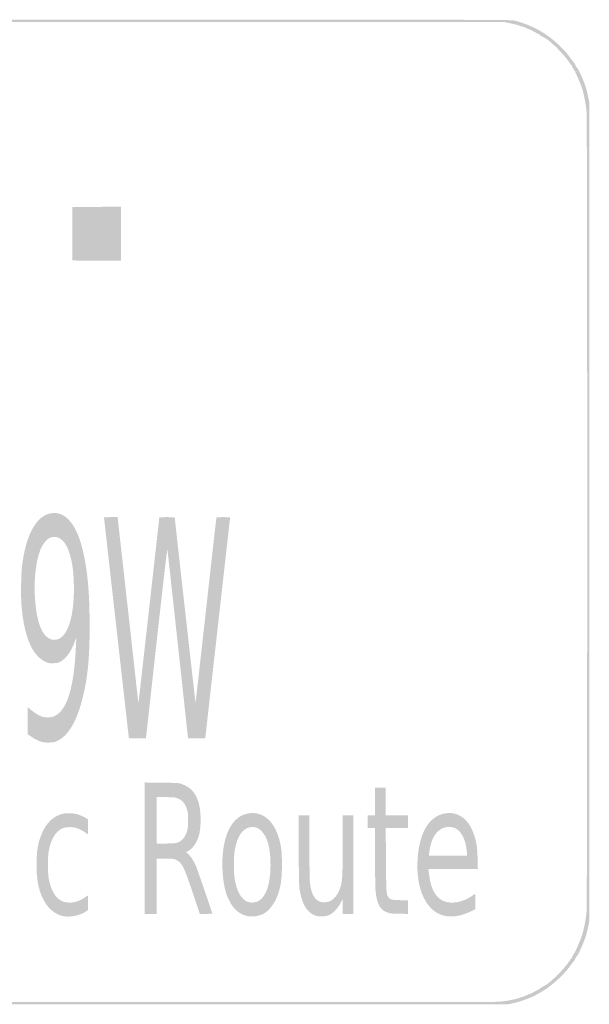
# Model space of a CAD drawing. Header units: inches. Extents: x -0.5 to 0.5, y -0.5 to 0.5.
import ezdxf

# ---------------------------------------------------------------- set-up
doc = ezdxf.new("R2010")
doc.units = ezdxf.units.IN
doc.header["$MEASUREMENT"] = 0

msp = doc.modelspace()

# ---------------------------------------------------------------- hatches: boundary and pattern name
h = msp.add_hatch(color=7)
edge = h.paths.add_edge_path()
edge.add_spline(control_points=[(-0.4233333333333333, -0.4988150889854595), (-0.4309463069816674, -0.4971576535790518), (-0.4426843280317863, -0.4927143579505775), (-0.4483333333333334, -0.489351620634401), (-0.4499047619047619, -0.4884161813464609), (-0.4522248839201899, -0.487054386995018), (-0.4534891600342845, -0.4863254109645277), (-0.4579715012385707, -0.4837409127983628), (-0.4657696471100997, -0.4775402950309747), (-0.4705897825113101, -0.4727280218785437), (-0.4763857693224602, -0.4669414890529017), (-0.4779604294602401, -0.4651321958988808), (-0.4814026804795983, -0.4603039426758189), (-0.4828289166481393, -0.4583034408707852), (-0.4841361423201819, -0.4566666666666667), (-0.4843076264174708, -0.4566666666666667), (-0.4844791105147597, -0.4566666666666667), (-0.4853263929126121, -0.4552738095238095), (-0.4861904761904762, -0.4535714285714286), (-0.4870545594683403, -0.4518690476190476), (-0.4878942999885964, -0.4504761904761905), (-0.4880565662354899, -0.4504761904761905), (-0.4888881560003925, -0.4504761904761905), (-0.4941353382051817, -0.4388780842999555), (-0.4966740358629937, -0.4314285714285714), (-0.4972541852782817, -0.4297261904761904), (-0.4982337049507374, -0.4260833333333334), (-0.4988507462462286, -0.4233333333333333)], knot_values=[0, 0, 0, 0, 1, 1, 1, 2, 2, 2, 3, 3, 3, 4, 4, 4, 5, 5, 5, 6, 6, 6, 7, 7, 7, 8, 8, 8, 9, 9, 9, 9], degree=3, periodic=0)
edge.add_line((-0.4988507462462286, -0.4233333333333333), (-0.4999726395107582, -0.4183333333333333))
edge.add_line((-0.4999726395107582, -0.4183333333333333), (-0.4999726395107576, 0.0002380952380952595))
edge.add_line((-0.4999726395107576, 0.0002380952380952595), (-0.499972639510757, 0.4188095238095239))
edge.add_line((-0.499972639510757, 0.4188095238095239), (-0.4988507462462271, 0.4238095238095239))
edge.add_spline(control_points=[(-0.4988507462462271, 0.4238095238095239), (-0.4982337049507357, 0.4265595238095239), (-0.4972541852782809, 0.4302023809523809), (-0.4966740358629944, 0.4319047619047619), (-0.4941353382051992, 0.4393542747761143), (-0.4888881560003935, 0.4509523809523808), (-0.4880565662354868, 0.450952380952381), (-0.4878942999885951, 0.450952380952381), (-0.4870545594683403, 0.4523452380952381), (-0.4861904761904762, 0.454047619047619), (-0.4853263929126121, 0.4557500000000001), (-0.4844791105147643, 0.4571428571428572), (-0.484307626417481, 0.4571428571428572), (-0.4841361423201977, 0.4571428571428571), (-0.4828289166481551, 0.4587796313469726), (-0.4814026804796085, 0.4607801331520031), (-0.4779604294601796, 0.465608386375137), (-0.4763857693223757, 0.4674176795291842), (-0.4705897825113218, 0.473204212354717), (-0.4657696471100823, 0.4780164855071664), (-0.4579715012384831, 0.4842171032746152), (-0.4534891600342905, 0.4868016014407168), (-0.4522248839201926, 0.4875305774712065), (-0.4499047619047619, 0.4888923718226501), (-0.4483333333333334, 0.4898278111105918), (-0.4430250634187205, 0.492987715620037), (-0.4309960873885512, 0.497615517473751), (-0.4242857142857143, 0.4990794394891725), (-0.4203611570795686, 0.4999356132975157), (-0.4074686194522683, 0.4999624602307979), (-0.0002380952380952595, 0.4999624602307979), (0.4069924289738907, 0.4999624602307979), (0.4198849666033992, 0.4999356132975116), (0.4238095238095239, 0.4990794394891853), (0.4305198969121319, 0.4976155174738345), (0.4425488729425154, 0.4929877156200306), (0.4478571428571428, 0.4898278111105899), (0.4494285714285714, 0.488892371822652), (0.4517486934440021, 0.4875305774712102), (0.4530129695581, 0.4868016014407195), (0.4574953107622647, 0.4842171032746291), (0.4652934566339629, 0.4780164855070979), (0.4701135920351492, 0.4732042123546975), (0.4759095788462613, 0.4674176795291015), (0.4774842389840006, 0.4656083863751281), (0.4809264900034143, 0.4607801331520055), (0.4823527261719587, 0.458779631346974), (0.4836599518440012, 0.4571428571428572), (0.4838314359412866, 0.4571428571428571), (0.4840029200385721, 0.457142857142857), (0.4848502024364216, 0.4557499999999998), (0.4857142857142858, 0.4540476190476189), (0.4865783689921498, 0.4523452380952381), (0.4874181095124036, 0.450952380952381), (0.4875803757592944, 0.450952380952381), (0.4884106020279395, 0.4509523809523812), (0.4936425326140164, 0.4393916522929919), (0.4962005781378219, 0.4319047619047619), (0.4967822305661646, 0.4302023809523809), (0.4978681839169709, 0.4260238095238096), (0.4986138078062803, 0.4226190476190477)], knot_values=[0, 0, 0, 0, 1, 1, 1, 2, 2, 2, 3, 3, 3, 4, 4, 4, 5, 5, 5, 6, 6, 6, 7, 7, 7, 8, 8, 8, 9, 9, 9, 10, 10, 10, 11, 11, 11, 12, 12, 12, 13, 13, 13, 14, 14, 14, 15, 15, 15, 16, 16, 16, 17, 17, 17, 18, 18, 18, 19, 19, 19, 20, 20, 20, 20], degree=3, periodic=0)
edge.add_line((0.4986138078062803, 0.4226190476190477), (0.4999694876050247, 0.4164285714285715))
edge.add_line((0.4999694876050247, 0.4164285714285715), (0.4999694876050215, 0.0002380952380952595))
edge.add_line((0.4999694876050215, 0.0002380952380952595), (0.4999694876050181, -0.415952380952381))
edge.add_line((0.4999694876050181, -0.415952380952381), (0.4986138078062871, -0.4221428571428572))
edge.add_spline(control_points=[(0.4986138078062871, -0.4221428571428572), (0.4978681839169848, -0.4255476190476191), (0.4967822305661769, -0.4297261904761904), (0.4962005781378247, -0.4314285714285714), (0.4936425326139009, -0.4389154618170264), (0.4884106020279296, -0.4504761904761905), (0.487580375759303, -0.4504761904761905), (0.4874181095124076, -0.4504761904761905), (0.4865783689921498, -0.4518690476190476), (0.4857142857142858, -0.4535714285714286), (0.4848502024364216, -0.4552738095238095), (0.4840029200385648, -0.4566666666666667), (0.4838314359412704, -0.4566666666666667), (0.4836599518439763, -0.4566666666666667), (0.4823527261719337, -0.4583034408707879), (0.4809264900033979, -0.460303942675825), (0.4774842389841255, -0.4651321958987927), (0.475909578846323, -0.4669414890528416), (0.4701135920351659, -0.4727280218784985), (0.4652934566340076, -0.4775402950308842), (0.4574953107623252, -0.4837409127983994), (0.4530129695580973, -0.4863254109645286), (0.451748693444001, -0.4870543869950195), (0.4494285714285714, -0.4884161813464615), (0.4478571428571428, -0.4893516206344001), (0.4420788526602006, -0.4927913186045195), (0.4304231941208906, -0.4971738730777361), (0.4226190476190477, -0.498841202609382)], knot_values=[0, 0, 0, 0, 1, 1, 1, 2, 2, 2, 3, 3, 3, 4, 4, 4, 5, 5, 5, 6, 6, 6, 7, 7, 7, 8, 8, 8, 9, 9, 9, 9], degree=3, periodic=0)
edge.add_line((0.4226190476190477, -0.498841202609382), (0.4173809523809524, -0.4999603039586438))
edge.add_line((0.4173809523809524, -0.4999603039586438), (-0.0004761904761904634, -0.4999319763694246))
edge.add_line((-0.0004761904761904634, -0.4999319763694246), (-0.4183333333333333, -0.4999036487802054))
edge.add_line((-0.4183333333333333, -0.4999036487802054), (-0.4233333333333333, -0.4988150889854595))
edge = h.paths.add_edge_path(flags=0)
edge.add_spline(control_points=[(0.4074496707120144, -0.4974097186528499), (0.4139047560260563, -0.4971010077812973), (0.4255614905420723, -0.4949366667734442), (0.4292061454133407, -0.493370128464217), (0.4304719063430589, -0.4928260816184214), (0.4318679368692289, -0.4923809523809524), (0.4323084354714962, -0.4923809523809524), (0.4327489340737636, -0.4923809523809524), (0.4339205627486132, -0.4919461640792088), (0.43491205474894, -0.4914147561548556), (0.4359035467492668, -0.4908833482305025), (0.4376754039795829, -0.4901224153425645), (0.4388495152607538, -0.4897237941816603), (0.4400236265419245, -0.489325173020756), (0.4422667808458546, -0.4882473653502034), (0.4438343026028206, -0.4873286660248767), (0.4454018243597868, -0.4864099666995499), (0.4474303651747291, -0.4853465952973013), (0.4483421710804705, -0.4849656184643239), (0.4492539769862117, -0.4845846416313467), (0.45, -0.4840782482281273), (0.45, -0.483840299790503), (0.4499999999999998, -0.4836023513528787), (0.4513195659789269, -0.482748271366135), (0.45293236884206, -0.4819423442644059), (0.4561764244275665, -0.4803212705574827), (0.4598325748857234, -0.4776928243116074), (0.4623809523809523, -0.4751496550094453), (0.463297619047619, -0.4742348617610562), (0.4642619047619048, -0.4733983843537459), (0.4645238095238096, -0.4732908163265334), (0.4647857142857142, -0.4731832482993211), (0.4672168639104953, -0.4707521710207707), (0.4699263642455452, -0.4678884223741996), (0.4752133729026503, -0.4623004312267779), (0.4793664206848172, -0.4570623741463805), (0.4818440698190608, -0.4528571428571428), (0.4826927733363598, -0.4514166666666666), (0.4839970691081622, -0.4492738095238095), (0.4847425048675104, -0.4480952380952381), (0.4862187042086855, -0.4457612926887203), (0.4907040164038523, -0.4354252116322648), (0.4923882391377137, -0.4304761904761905), (0.4942231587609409, -0.4250843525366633), (0.4965553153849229, -0.4132267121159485), (0.497175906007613, -0.4061337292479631), (0.4980553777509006, -0.3960818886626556), (0.4980553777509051, 0.3965580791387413), (0.4971759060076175, 0.4066099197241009), (0.4965553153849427, 0.4137029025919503), (0.4942231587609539, 0.4255605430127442), (0.492388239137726, 0.430952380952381), (0.4907040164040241, 0.4359014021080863), (0.4862187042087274, 0.4462374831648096), (0.4847425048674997, 0.4485714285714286), (0.4839970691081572, 0.44975), (0.4826927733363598, 0.4518928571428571), (0.4818440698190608, 0.4533333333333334), (0.4793664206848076, 0.457538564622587), (0.4752133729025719, 0.4627766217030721), (0.4699263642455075, 0.46836461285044), (0.4672168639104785, 0.4712283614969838), (0.4647857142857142, 0.4736594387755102), (0.4645238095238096, 0.4737670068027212), (0.4642619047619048, 0.4738745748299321), (0.463297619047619, 0.4747110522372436), (0.4623809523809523, 0.4756258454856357), (0.4598325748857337, 0.4781690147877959), (0.4561764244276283, 0.4807974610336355), (0.4529323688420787, 0.4824185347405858), (0.4513195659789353, 0.4832244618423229), (0.45, 0.4840785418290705), (0.45, 0.4843164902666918), (0.4500000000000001, 0.4845544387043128), (0.4492539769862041, 0.485060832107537), (0.4483421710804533, 0.4854418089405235), (0.4474303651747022, 0.4858227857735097), (0.4454018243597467, 0.4868861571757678), (0.4438343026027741, 0.4878048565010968), (0.4422667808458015, 0.4887235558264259), (0.44002362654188, 0.4898013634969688), (0.4388495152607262, 0.4901999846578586), (0.4376754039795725, 0.4905986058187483), (0.435903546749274, 0.4913595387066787), (0.434912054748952, 0.4918909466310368), (0.4339205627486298, 0.4924223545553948), (0.4327489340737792, 0.4928571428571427), (0.432308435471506, 0.4928571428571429), (0.431867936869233, 0.4928571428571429), (0.4304719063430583, 0.4933022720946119), (0.4292061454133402, 0.4938463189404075), (0.4279403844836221, 0.4943903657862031), (0.4238056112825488, 0.4954642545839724), (0.4200177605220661, 0.4962327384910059)], knot_values=[0, 0, 0, 0, 1, 1, 1, 2, 2, 2, 3, 3, 3, 4, 4, 4, 5, 5, 5, 6, 6, 6, 7, 7, 7, 8, 8, 8, 9, 9, 9, 10, 10, 10, 11, 11, 11, 12, 12, 12, 13, 13, 13, 14, 14, 14, 15, 15, 15, 16, 16, 16, 17, 17, 17, 18, 18, 18, 19, 19, 19, 20, 20, 20, 21, 21, 21, 22, 22, 22, 23, 23, 23, 24, 24, 24, 25, 25, 25, 26, 26, 26, 27, 27, 27, 28, 28, 28, 29, 29, 29, 30, 30, 30, 31, 31, 31, 31], degree=3, periodic=0)
edge.add_line((0.4200177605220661, 0.4962327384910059), (0.4131307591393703, 0.4976299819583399))
edge.add_line((0.4131307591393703, 0.4976299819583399), (-0.0002380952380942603, 0.4976299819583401))
edge.add_line((-0.0002380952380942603, 0.4976299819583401), (-0.4136069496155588, 0.4976299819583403))
edge.add_line((-0.4136069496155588, 0.4976299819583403), (-0.4204939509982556, 0.4962327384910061))
edge.add_spline(control_points=[(-0.4204939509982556, 0.4962327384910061), (-0.4242818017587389, 0.4954642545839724), (-0.4284165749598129, 0.4943903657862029), (-0.4296823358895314, 0.4938463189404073), (-0.4309480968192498, 0.4933022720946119), (-0.4323441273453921, 0.4928571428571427), (-0.4327846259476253, 0.4928571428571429), (-0.4332251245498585, 0.4928571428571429), (-0.4343967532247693, 0.4924223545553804), (-0.4353882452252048, 0.4918909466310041), (-0.4363797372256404, 0.4913595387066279), (-0.4381515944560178, 0.4905986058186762), (-0.4393257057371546, 0.4901999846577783), (-0.4404998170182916, 0.4898013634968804), (-0.4427429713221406, 0.4887235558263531), (-0.4443104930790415, 0.4878048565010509), (-0.4458780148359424, 0.4868861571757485), (-0.4479065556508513, 0.4858227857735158), (-0.4488183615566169, 0.4854418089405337), (-0.4497301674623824, 0.4850608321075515), (-0.4504761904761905, 0.4845544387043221), (-0.4504761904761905, 0.4843164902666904), (-0.4504761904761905, 0.4840785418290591), (-0.451795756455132, 0.4832244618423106), (-0.4534085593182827, 0.4824185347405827), (-0.4566526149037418, 0.4807974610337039), (-0.4603087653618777, 0.4781690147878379), (-0.4628571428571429, 0.4756258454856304), (-0.4637738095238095, 0.474711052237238), (-0.4647380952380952, 0.4738745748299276), (-0.465, 0.4737670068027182), (-0.4652619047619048, 0.4736594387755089), (-0.4676930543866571, 0.471228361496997), (-0.4704025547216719, 0.4683646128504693), (-0.4756895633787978, 0.4627766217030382), (-0.4798426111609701, 0.4575385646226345), (-0.4823202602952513, 0.4533333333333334), (-0.4831689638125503, 0.4518928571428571), (-0.4844732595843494, 0.44975), (-0.4852186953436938, 0.4485714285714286), (-0.4866948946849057, 0.4462374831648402), (-0.4911802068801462, 0.4359014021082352), (-0.4928644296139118, 0.430952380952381), (-0.4951189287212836, 0.4243276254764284), (-0.4970378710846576, 0.4137731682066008), (-0.497577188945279, 0.4050315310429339), (-0.4983094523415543, 0.3931624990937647), (-0.4983094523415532, -0.3926863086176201), (-0.4975771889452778, -0.404555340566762), (-0.4970378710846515, -0.4132969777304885), (-0.495118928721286, -0.423851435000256), (-0.4928644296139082, -0.4304761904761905), (-0.4911802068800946, -0.4354252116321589), (-0.4866948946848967, -0.4457612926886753), (-0.4852186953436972, -0.4480952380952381), (-0.4844732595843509, -0.4492738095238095), (-0.4831689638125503, -0.4514166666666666), (-0.4823202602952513, -0.4528571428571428), (-0.4798426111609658, -0.4570623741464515), (-0.4756895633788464, -0.4623004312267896), (-0.4704025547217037, -0.4678884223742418), (-0.4676930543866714, -0.4707521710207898), (-0.4652619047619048, -0.4731832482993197), (-0.465, -0.4732908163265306), (-0.4647380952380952, -0.4733983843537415), (-0.4637738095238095, -0.4742348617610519), (-0.4628571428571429, -0.4751496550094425), (-0.4603087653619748, -0.4776928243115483), (-0.4566526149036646, -0.4803212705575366), (-0.4534085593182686, -0.481942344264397), (-0.4517957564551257, -0.4827482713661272), (-0.4504761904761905, -0.483602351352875), (-0.4504761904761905, -0.483840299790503), (-0.4504761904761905, -0.4840782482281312), (-0.4497301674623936, -0.4845846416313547), (-0.4488183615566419, -0.484965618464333), (-0.4479065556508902, -0.4853465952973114), (-0.4458780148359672, -0.4864099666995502), (-0.4443104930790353, -0.4873286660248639), (-0.4427429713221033, -0.4882473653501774), (-0.440499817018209, -0.4893251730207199), (-0.4393257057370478, -0.4897237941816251), (-0.4381515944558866, -0.4901224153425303), (-0.4363797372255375, -0.4908833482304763), (-0.435388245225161, -0.4914147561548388), (-0.4343967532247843, -0.4919461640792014), (-0.4332251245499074, -0.4923809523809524), (-0.4327846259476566, -0.4923809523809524), (-0.4323441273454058, -0.4923809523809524), (-0.4309480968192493, -0.4928264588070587), (-0.429682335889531, -0.4933709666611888), (-0.4262026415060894, -0.4948678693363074), (-0.4143202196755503, -0.4970894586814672), (-0.4076190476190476, -0.4974960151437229), (-0.4007611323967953, -0.4979120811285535), (0.3987152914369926, -0.4978274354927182), (0.4074496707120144, -0.4974097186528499)], knot_values=[0, 0, 0, 0, 1, 1, 1, 2, 2, 2, 3, 3, 3, 4, 4, 4, 5, 5, 5, 6, 6, 6, 7, 7, 7, 8, 8, 8, 9, 9, 9, 10, 10, 10, 11, 11, 11, 12, 12, 12, 13, 13, 13, 14, 14, 14, 15, 15, 15, 16, 16, 16, 17, 17, 17, 18, 18, 18, 19, 19, 19, 20, 20, 20, 21, 21, 21, 22, 22, 22, 23, 23, 23, 24, 24, 24, 25, 25, 25, 26, 26, 26, 27, 27, 27, 28, 28, 28, 29, 29, 29, 30, 30, 30, 31, 31, 31, 32, 32, 32, 32], degree=3, periodic=0)
edge = h.paths.add_edge_path(flags=0)
edge.add_spline(control_points=[(-0.4826064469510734, -0.4529491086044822), (-0.4827530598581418, -0.4528024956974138), (-0.4831373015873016, -0.4529488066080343), (-0.4834603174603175, -0.4532742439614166), (-0.4839271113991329, -0.4537445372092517), (-0.4838724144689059, -0.4537992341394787), (-0.4831937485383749, -0.4535408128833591), (-0.4827241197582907, -0.4533619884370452), (-0.4824598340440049, -0.4530957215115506), (-0.4826064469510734, -0.4529491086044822)], knot_values=[0, 0, 0, 0, 1, 1, 1, 2, 2, 2, 3, 3, 3, 3], degree=3, periodic=0)
edge = h.paths.add_edge_path(flags=0)
edge.add_spline(control_points=[(0.4830952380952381, -0.4533333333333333), (0.4829333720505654, -0.4530714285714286), (0.4825457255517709, -0.4528604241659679), (0.4822338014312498, -0.4528644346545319), (0.4818930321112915, -0.4528688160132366), (0.4819517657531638, -0.4530559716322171), (0.4823809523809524, -0.4533333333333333), (0.4832957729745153, -0.4539245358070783), (0.4834606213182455, -0.4539245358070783), (0.4830952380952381, -0.4533333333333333)], knot_values=[0, 0, 0, 0, 1, 1, 1, 2, 2, 2, 3, 3, 3, 3], degree=3, periodic=0)
edge = h.paths.add_edge_path(flags=0)
edge.add_spline(control_points=[(0.486904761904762, -0.4471428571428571), (0.4867428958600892, -0.4468809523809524), (0.4863552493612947, -0.4466699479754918), (0.4860433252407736, -0.4466739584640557), (0.4857025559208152, -0.4466783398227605), (0.4857612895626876, -0.4468654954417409), (0.4861904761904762, -0.4471428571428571), (0.4871052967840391, -0.4477340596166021), (0.4872701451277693, -0.4477340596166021), (0.486904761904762, -0.4471428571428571)], knot_values=[0, 0, 0, 0, 1, 1, 1, 2, 2, 2, 3, 3, 3, 3], degree=3, periodic=0)
edge = h.paths.add_edge_path(flags=0)
edge.add_spline(control_points=[(0.4869013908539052, 0.447613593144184), (0.4870682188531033, 0.4478835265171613), (0.4868770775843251, 0.4479633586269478), (0.4864533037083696, 0.4478007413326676), (0.4856283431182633, 0.4474841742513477), (0.485477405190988, 0.4471428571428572), (0.4861623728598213, 0.4471428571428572), (0.486408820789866, 0.4471428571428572), (0.4867413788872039, 0.4473546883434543), (0.4869013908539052, 0.447613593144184)], knot_values=[0, 0, 0, 0, 1, 1, 1, 2, 2, 2, 3, 3, 3, 3], degree=3, periodic=0)
edge = h.paths.add_edge_path(flags=0)
edge.add_spline(control_points=[(0.4830918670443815, 0.4538040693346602), (0.4832586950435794, 0.4540740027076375), (0.4830675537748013, 0.454153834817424), (0.4826437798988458, 0.4539912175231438), (0.4818188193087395, 0.4536746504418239), (0.4816678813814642, 0.4533333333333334), (0.4823528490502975, 0.4533333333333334), (0.4825992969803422, 0.4533333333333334), (0.4829318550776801, 0.4535451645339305), (0.4830918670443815, 0.4538040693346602)], knot_values=[0, 0, 0, 0, 1, 1, 1, 2, 2, 2, 3, 3, 3, 3], degree=3, periodic=0)
h = msp.add_hatch(color=7)
edge = h.paths.add_edge_path()
edge.add_spline(control_points=[(-0.0250195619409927, 0.2558333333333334), (-0.02514483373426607, 0.2561607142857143), (-0.02519167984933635, 0.2684285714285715), (-0.02512366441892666, 0.2830952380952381)], knot_values=[0, 0, 0, 0, 1, 1, 1, 1], degree=3, periodic=0)
edge.add_line((-0.02512366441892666, 0.2830952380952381), (-0.02500000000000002, 0.3097619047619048))
edge.add_line((-0.02500000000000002, 0.3097619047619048), (-0.0003571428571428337, 0.3098852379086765))
edge.add_line((-0.0003571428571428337, 0.3098852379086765), (0.02428571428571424, 0.3100085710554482))
edge.add_line((0.02428571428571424, 0.3100085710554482), (0.02428571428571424, 0.2826233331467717))
edge.add_line((0.02428571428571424, 0.2826233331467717), (0.02428571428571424, 0.2552380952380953))
edge.add_line((0.02428571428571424, 0.2552380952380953), (-0.0002530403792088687, 0.2552380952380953))
edge.add_spline(control_points=[(-0.0002530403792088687, 0.2552380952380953), (-0.01944510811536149, 0.2552380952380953), (-0.0248414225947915, 0.2553677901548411), (-0.0250195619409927, 0.2558333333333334)], knot_values=[0, 0, 0, 0, 1, 1, 1, 1], degree=3, periodic=0)
h = msp.add_hatch(color=7)
edge = h.paths.add_edge_path()
edge.add_spline(control_points=[(-0.05547619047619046, -0.233606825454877), (-0.05933451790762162, -0.2325129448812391), (-0.06235965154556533, -0.2310543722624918), (-0.06654257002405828, -0.2282711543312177)], knot_values=[0, 0, 0, 0, 1, 1, 1, 1], degree=3, periodic=0)
edge.add_line((-0.06654257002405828, -0.2282711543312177), (-0.07047619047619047, -0.2256538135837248))
edge.add_line((-0.07047619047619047, -0.2256538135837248), (-0.07047619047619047, -0.2118727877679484))
edge.add_line((-0.07047619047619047, -0.2118727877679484), (-0.07047619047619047, -0.1980917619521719))
edge.add_line((-0.07047619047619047, -0.1980917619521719), (-0.06678571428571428, -0.201207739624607))
edge.add_spline(control_points=[(-0.06678571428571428, -0.201207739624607), (-0.06475595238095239, -0.2029215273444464), (-0.06131371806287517, -0.2052141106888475), (-0.0591363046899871, -0.2063023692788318), (-0.05557026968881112, -0.2080846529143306), (-0.05475356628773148, -0.208301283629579), (-0.05090701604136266, -0.2084851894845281), (-0.04759521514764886, -0.2086435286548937), (-0.04613230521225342, -0.2084992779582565), (-0.04438975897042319, -0.2078425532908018), (-0.03048060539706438, -0.2026005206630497), (-0.02322302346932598, -0.1794774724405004), (-0.0212279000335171, -0.134047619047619)], knot_values=[0, 0, 0, 0, 1, 1, 1, 2, 2, 2, 3, 3, 3, 4, 4, 4, 4], degree=3, periodic=0)
edge.add_line((-0.0212279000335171, -0.134047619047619), (-0.02095603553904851, -0.1278571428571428))
edge.add_line((-0.02095603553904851, -0.1278571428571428), (-0.02257118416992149, -0.1319415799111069))
edge.add_spline(control_points=[(-0.02257118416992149, -0.1319415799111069), (-0.02578666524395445, -0.1400729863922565), (-0.02875749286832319, -0.1449236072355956), (-0.03291727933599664, -0.1488341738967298), (-0.03693925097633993, -0.1526151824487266), (-0.03933521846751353, -0.1535714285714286), (-0.04478693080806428, -0.1535714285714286), (-0.04909758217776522, -0.1535714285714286), (-0.04952826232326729, -0.1534762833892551), (-0.05301204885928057, -0.1517543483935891), (-0.06624872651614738, -0.1452118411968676), (-0.074414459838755, -0.1250935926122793), (-0.07670749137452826, -0.09337492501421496), (-0.07740656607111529, -0.08370488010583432), (-0.07702841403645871, -0.062562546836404), (-0.07600834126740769, -0.05428571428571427), (-0.0722045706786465, -0.02342206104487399), (-0.06176831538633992, -0.004236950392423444), (-0.0472423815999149, -0.001404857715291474), (-0.03150343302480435, 0.001663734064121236), (-0.01950420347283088, -0.01343261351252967), (-0.01315049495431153, -0.04429619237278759), (-0.009160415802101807, -0.06367827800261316), (-0.007453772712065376, -0.08507969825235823), (-0.007436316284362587, -0.115952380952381), (-0.007418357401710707, -0.1477136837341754), (-0.009302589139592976, -0.1674608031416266), (-0.01430162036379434, -0.1879021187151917), (-0.02017268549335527, -0.2119092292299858), (-0.02868085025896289, -0.2267127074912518), (-0.03975261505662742, -0.2321846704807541), (-0.04309053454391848, -0.2338343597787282), (-0.0437209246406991, -0.2339786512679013), (-0.04822701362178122, -0.2341243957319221), (-0.05143937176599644, -0.2342282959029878), (-0.05390508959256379, -0.2340522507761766), (-0.05547619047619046, -0.233606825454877)], knot_values=[0, 0, 0, 0, 1, 1, 1, 2, 2, 2, 3, 3, 3, 4, 4, 4, 5, 5, 5, 6, 6, 6, 7, 7, 7, 8, 8, 8, 9, 9, 9, 10, 10, 10, 11, 11, 11, 12, 12, 12, 12], degree=3, periodic=0)
edge = h.paths.add_edge_path(flags=0)
edge.add_spline(control_points=[(-0.03827504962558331, -0.1286514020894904), (-0.02829599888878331, -0.123496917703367), (-0.0226217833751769, -0.1019928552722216), (-0.02348995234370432, -0.07261904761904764), (-0.02392967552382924, -0.05774136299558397), (-0.0255864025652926, -0.0475859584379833), (-0.02902403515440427, -0.03869622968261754), (-0.033124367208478, -0.02809275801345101), (-0.03932903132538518, -0.02360824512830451), (-0.0468495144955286, -0.02581260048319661), (-0.04983633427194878, -0.02668807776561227), (-0.05419896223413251, -0.0312803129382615), (-0.05634688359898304, -0.03580982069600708), (-0.06164184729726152, -0.04697576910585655), (-0.06417037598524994, -0.06657580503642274), (-0.06295671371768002, -0.087046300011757), (-0.06147021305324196, -0.1121186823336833), (-0.0558314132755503, -0.1264271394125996), (-0.04619355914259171, -0.1295828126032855), (-0.04435576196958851, -0.1301845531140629), (-0.04032543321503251, -0.1297104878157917), (-0.03827504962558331, -0.1286514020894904)], knot_values=[0, 0, 0, 0, 1, 1, 1, 2, 2, 2, 3, 3, 3, 4, 4, 4, 5, 5, 5, 6, 6, 6, 7, 7, 7, 7], degree=3, periodic=0)
h = msp.add_hatch(color=7)
edge = h.paths.add_edge_path()
edge.add_spline(control_points=[(0.03221460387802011, -0.2277485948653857), (0.03190745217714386, -0.2253568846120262), (0.007142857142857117, -0.005762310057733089), (0.007142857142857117, -0.005430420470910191), (0.007142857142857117, -0.005324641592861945), (0.01023687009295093, -0.005238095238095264), (0.01401844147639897, -0.005238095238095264)], knot_values=[0, 0, 0, 0, 1, 1, 1, 2, 2, 2, 2], degree=3, periodic=0)
edge.add_line((0.01401844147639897, -0.005238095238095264), (0.02089402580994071, -0.005238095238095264))
edge.add_line((0.02089402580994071, -0.005238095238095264), (0.02117665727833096, -0.007261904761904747))
edge.add_spline(control_points=[(0.02117665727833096, -0.007261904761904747), (0.02151990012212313, -0.00971972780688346), (0.04188916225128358, -0.1921815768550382), (0.04194235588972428, -0.1932749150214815), (0.04196303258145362, -0.1936999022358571), (0.04206801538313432, -0.1938333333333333), (0.04217565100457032, -0.1935714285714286), (0.04231754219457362, -0.1932261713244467), (0.06333333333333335, -0.006291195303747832), (0.06333333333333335, -0.00537433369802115), (0.06333333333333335, -0.005299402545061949), (0.06686904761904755, -0.005238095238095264), (0.07119047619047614, -0.005238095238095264), (0.078513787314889, -0.005238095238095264), (0.07904761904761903, -0.005297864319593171), (0.07904761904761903, -0.006117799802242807), (0.07904761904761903, -0.007465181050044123), (0.0999368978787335, -0.1934289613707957), (0.1001074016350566, -0.1935994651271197), (0.1001896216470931, -0.1936816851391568), (0.1049227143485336, -0.1518161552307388), (0.1106253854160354, -0.1005649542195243), (0.1163280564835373, -0.04931375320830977), (0.1210957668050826, -0.006898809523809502), (0.1212202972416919, -0.00630952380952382), (0.1214424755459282, -0.005258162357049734), (0.121575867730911, -0.005238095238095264), (0.12834240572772, -0.005238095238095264), (0.1321350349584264, -0.005238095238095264), (0.1352380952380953, -0.005313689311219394), (0.1352380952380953, -0.005406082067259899), (0.1352380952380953, -0.005498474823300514), (0.1295595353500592, -0.05590918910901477), (0.1226190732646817, -0.1174298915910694), (0.1156786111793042, -0.1789505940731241), (0.1100000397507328, -0.2294464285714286), (0.110000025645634, -0.2296428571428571), (0.1100000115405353, -0.2298392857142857), (0.1060357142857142, -0.23), (0.1011904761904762, -0.23), (0.09289285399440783, -0.23), (0.09238095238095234, -0.2299480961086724), (0.09238095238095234, -0.2291067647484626), (0.09238095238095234, -0.2280525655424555), (0.07208509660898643, -0.04181948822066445), (0.07159028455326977, -0.03833333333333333), (0.07133388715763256, -0.03652690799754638), (0.06865805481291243, -0.05933563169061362), (0.06050111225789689, -0.1328571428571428)], knot_values=[0, 0, 0, 0, 1, 1, 1, 2, 2, 2, 3, 3, 3, 4, 4, 4, 5, 5, 5, 6, 6, 6, 7, 7, 7, 8, 8, 8, 9, 9, 9, 10, 10, 10, 11, 11, 11, 12, 12, 12, 13, 13, 13, 14, 14, 14, 15, 15, 15, 16, 16, 16, 16], degree=3, periodic=0)
edge.add_line((0.06050111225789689, -0.1328571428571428), (0.04974988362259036, -0.2297619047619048))
edge.add_line((0.04974988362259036, -0.2297619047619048), (0.04112815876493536, -0.2298914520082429))
edge.add_line((0.04112815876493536, -0.2298914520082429), (0.03250643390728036, -0.230020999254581))
edge.add_line((0.03250643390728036, -0.230020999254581), (0.03221460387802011, -0.2277485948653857))
h = msp.add_hatch(color=7)
edge = h.paths.add_edge_path()
edge.add_line((0.0485714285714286, -0.3413916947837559), (0.0485714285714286, -0.2746881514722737))
edge.add_line((0.0485714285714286, -0.2746881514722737), (0.06559523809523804, -0.2748759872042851))
edge.add_spline(control_points=[(0.06559523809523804, -0.2748759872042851), (0.08034406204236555, -0.2750387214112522), (0.08296904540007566, -0.2751780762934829), (0.08523809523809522, -0.2759187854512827), (0.09637991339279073, -0.2795559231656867), (0.1022763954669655, -0.2872380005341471), (0.1045133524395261, -0.3010310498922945), (0.1056033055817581, -0.3077516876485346), (0.1054788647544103, -0.3193829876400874), (0.1042526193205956, -0.3254013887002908), (0.1024547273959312, -0.3342254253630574), (0.09824774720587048, -0.3411180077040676), (0.09273904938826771, -0.3442648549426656)], knot_values=[0, 0, 0, 0, 1, 1, 1, 2, 2, 2, 3, 3, 3, 4, 4, 4, 4], degree=3, periodic=0)
edge.add_line((0.09273904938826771, -0.3442648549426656), (0.09047809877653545, -0.3455564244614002))
edge.add_line((0.09047809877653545, -0.3455564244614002), (0.09243214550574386, -0.347126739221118))
edge.add_spline(control_points=[(0.09243214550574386, -0.347126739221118), (0.09474985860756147, -0.3489893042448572), (0.09787823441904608, -0.3536782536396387), (0.1002675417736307, -0.3588707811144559), (0.1015438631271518, -0.3616445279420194), (0.1171428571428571, -0.4070063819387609), (0.1171428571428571, -0.4079441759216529), (0.1171428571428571, -0.4080272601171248), (0.1142678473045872, -0.4080952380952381), (0.1107539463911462, -0.4080952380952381)], knot_values=[0, 0, 0, 0, 1, 1, 1, 2, 2, 2, 3, 3, 3, 3], degree=3, periodic=0)
edge.add_line((0.1107539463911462, -0.4080952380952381), (0.1043650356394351, -0.4080952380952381))
edge.add_line((0.1043650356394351, -0.4080952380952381), (0.09760650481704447, -0.3877380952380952))
edge.add_spline(control_points=[(0.09760650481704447, -0.3877380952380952), (0.089930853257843, -0.3646185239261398), (0.08745751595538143, -0.3588464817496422), (0.08382808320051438, -0.3555833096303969), (0.08033257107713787, -0.3524405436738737), (0.07810246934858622, -0.3519047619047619), (0.06851674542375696, -0.3519047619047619)], knot_values=[0, 0, 0, 0, 1, 1, 1, 2, 2, 2, 2], degree=3, periodic=0)
edge.add_line((0.06851674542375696, -0.3519047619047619), (0.06047619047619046, -0.3519047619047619))
edge.add_line((0.06047619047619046, -0.3519047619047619), (0.06047619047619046, -0.38))
edge.add_line((0.06047619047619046, -0.38), (0.06047619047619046, -0.4080952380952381))
edge.add_line((0.06047619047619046, -0.4080952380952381), (0.05452380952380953, -0.4080952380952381))
edge.add_line((0.05452380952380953, -0.4080952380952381), (0.0485714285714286, -0.4080952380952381))
edge.add_line((0.0485714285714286, -0.4080952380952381), (0.0485714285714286, -0.3413916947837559))
edge = h.paths.add_edge_path(flags=0)
edge.add_spline(control_points=[(0.08140092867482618, -0.3359164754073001), (0.08615353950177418, -0.334505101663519), (0.09000412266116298, -0.3297874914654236), (0.09177460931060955, -0.3232069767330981), (0.09280712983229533, -0.3193693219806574), (0.09291598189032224, -0.3076172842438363), (0.09195427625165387, -0.3038095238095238), (0.08987146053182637, -0.2955628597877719), (0.08588497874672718, -0.2912966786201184), (0.07905067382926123, -0.2900005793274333), (0.07766797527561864, -0.2897383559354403), (0.07292306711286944, -0.2895238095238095), (0.06850643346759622, -0.2895238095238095)], knot_values=[0, 0, 0, 0, 1, 1, 1, 2, 2, 2, 3, 3, 3, 4, 4, 4, 4], degree=3, periodic=0)
edge.add_line((0.06850643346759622, -0.2895238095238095), (0.06047619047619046, -0.2895238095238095))
edge.add_line((0.06047619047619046, -0.2895238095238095), (0.06047619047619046, -0.3130952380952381))
edge.add_line((0.06047619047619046, -0.3130952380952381), (0.06047619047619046, -0.3366666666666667))
edge.add_line((0.06047619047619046, -0.3366666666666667), (0.06967547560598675, -0.3366666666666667))
edge.add_spline(control_points=[(0.06967547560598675, -0.3366666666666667), (0.07666183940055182, -0.3366666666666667), (0.07948243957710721, -0.3364862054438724), (0.08140092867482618, -0.3359164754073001)], knot_values=[0, 0, 0, 0, 1, 1, 1, 1], degree=3, periodic=0)
h = msp.add_hatch(color=7)
edge = h.paths.add_edge_path()
edge.add_spline(control_points=[(0.2970197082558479, -0.4073513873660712), (0.2878943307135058, -0.4051400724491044), (0.284075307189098, -0.3988227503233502), (0.2828667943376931, -0.3839400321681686), (0.2825995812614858, -0.3806493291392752), (0.2823809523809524, -0.3651309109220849), (0.2823809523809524, -0.34945465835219)], knot_values=[0, 0, 0, 0, 1, 1, 1, 2, 2, 2, 2], degree=3, periodic=0)
edge.add_line((0.2823809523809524, -0.34945465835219), (0.2823809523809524, -0.320952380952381))
edge.add_line((0.2823809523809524, -0.320952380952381), (0.2785714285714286, -0.320952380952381))
edge.add_line((0.2785714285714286, -0.320952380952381), (0.2747619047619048, -0.320952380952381))
edge.add_line((0.2747619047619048, -0.320952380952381), (0.2747619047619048, -0.3145238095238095))
edge.add_line((0.2747619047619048, -0.3145238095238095), (0.2747619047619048, -0.3080952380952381))
edge.add_line((0.2747619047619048, -0.3080952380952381), (0.2785714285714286, -0.3080952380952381))
edge.add_line((0.2785714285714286, -0.3080952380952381), (0.2823809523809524, -0.3080952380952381))
edge.add_line((0.2823809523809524, -0.3080952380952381), (0.2823809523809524, -0.2940476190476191))
edge.add_line((0.2823809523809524, -0.2940476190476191), (0.2823809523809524, -0.28))
edge.add_line((0.2823809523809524, -0.28), (0.2878571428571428, -0.28))
edge.add_line((0.2878571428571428, -0.28), (0.2933333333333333, -0.28))
edge.add_line((0.2933333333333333, -0.28), (0.2933333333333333, -0.2940476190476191))
edge.add_line((0.2933333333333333, -0.2940476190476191), (0.2933333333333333, -0.3080952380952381))
edge.add_line((0.2933333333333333, -0.3080952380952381), (0.3045238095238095, -0.3080952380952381))
edge.add_line((0.3045238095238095, -0.3080952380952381), (0.3157142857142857, -0.3080952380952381))
edge.add_line((0.3157142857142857, -0.3080952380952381), (0.3157142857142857, -0.3145238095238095))
edge.add_line((0.3157142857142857, -0.3145238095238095), (0.3157142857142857, -0.320952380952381))
edge.add_line((0.3157142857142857, -0.320952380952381), (0.3044807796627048, -0.320952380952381))
edge.add_line((0.3044807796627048, -0.320952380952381), (0.2932472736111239, -0.320952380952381))
edge.add_line((0.2932472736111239, -0.320952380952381), (0.2934650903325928, -0.3525))
edge.add_spline(control_points=[(0.2934650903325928, -0.3525), (0.2936931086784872, -0.3855251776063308), (0.2938498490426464, -0.3880484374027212), (0.2958642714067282, -0.3911228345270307), (0.2975036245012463, -0.3936248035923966), (0.2990570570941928, -0.3940279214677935), (0.3077380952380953, -0.3942041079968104)], knot_values=[0, 0, 0, 0, 1, 1, 1, 2, 2, 2, 2], degree=3, periodic=0)
edge.add_line((0.3077380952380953, -0.3942041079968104), (0.3157142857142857, -0.3943659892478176))
edge.add_line((0.3157142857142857, -0.3943659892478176), (0.3157142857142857, -0.4012306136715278))
edge.add_line((0.3157142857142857, -0.4012306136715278), (0.3157142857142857, -0.4080952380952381))
edge.add_line((0.3157142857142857, -0.4080952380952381), (0.3077380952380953, -0.4080555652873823))
edge.add_spline(control_points=[(0.3077380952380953, -0.4080555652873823), (0.3026745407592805, -0.4080303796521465), (0.2987605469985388, -0.4077732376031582), (0.2970197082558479, -0.4073513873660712)], knot_values=[0, 0, 0, 0, 1, 1, 1, 1], degree=3, periodic=0)
h = msp.add_hatch(color=7)
edge = h.paths.add_edge_path()
edge.add_spline(control_points=[(-0.03452380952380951, -0.4103951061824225), (-0.04044957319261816, -0.4092732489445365), (-0.04751563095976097, -0.4043361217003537), (-0.05140996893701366, -0.3985965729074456), (-0.05879021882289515, -0.3877194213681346), (-0.06181030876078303, -0.3743973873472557), (-0.06129326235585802, -0.355), (-0.06101224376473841, -0.344457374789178), (-0.06022161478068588, -0.3389309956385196), (-0.05798915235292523, -0.3319047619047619), (-0.05377467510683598, -0.3186405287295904), (-0.04690361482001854, -0.3105325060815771), (-0.03690476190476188, -0.30702465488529), (-0.03247961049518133, -0.3054721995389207), (-0.02395196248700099, -0.3055982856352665), (-0.01880952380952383, -0.3072922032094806), (-0.01671428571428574, -0.3079823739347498), (-0.0136607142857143, -0.3093419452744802), (-0.01202380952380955, -0.310313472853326)], knot_values=[0, 0, 0, 0, 1, 1, 1, 2, 2, 2, 3, 3, 3, 4, 4, 4, 5, 5, 5, 6, 6, 6, 6], degree=3, periodic=0)
edge.add_line((-0.01202380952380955, -0.310313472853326), (-0.009047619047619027, -0.3120798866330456))
edge.add_line((-0.009047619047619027, -0.3120798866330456), (-0.009047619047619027, -0.3196113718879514))
edge.add_spline(control_points=[(-0.009047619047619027, -0.3196113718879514), (-0.009047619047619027, -0.3237536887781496), (-0.009154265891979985, -0.3271428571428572), (-0.009284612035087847, -0.3271428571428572), (-0.00941495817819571, -0.3271428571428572), (-0.0105399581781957, -0.3264180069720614), (-0.01178461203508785, -0.3255320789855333), (-0.01482176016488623, -0.3233702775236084), (-0.0182634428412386, -0.321683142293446), (-0.02163675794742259, -0.3207024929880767), (-0.02556836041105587, -0.3195595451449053), (-0.0322417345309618, -0.3199010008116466), (-0.0353714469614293, -0.3214052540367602), (-0.04211285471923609, -0.324645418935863), (-0.04672351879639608, -0.3323252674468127), (-0.04888541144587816, -0.3439150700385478), (-0.05009191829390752, -0.350383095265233), (-0.05008318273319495, -0.3661427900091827), (-0.04886950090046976, -0.3726190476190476), (-0.04664667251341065, -0.3844801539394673), (-0.04214602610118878, -0.3920023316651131), (-0.03530291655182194, -0.3952936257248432), (-0.03224398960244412, -0.3967648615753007), (-0.02552506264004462, -0.3970945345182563), (-0.02163675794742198, -0.3959641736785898), (-0.01826344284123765, -0.3949835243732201), (-0.01482176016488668, -0.3932963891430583), (-0.01178461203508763, -0.3911345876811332), (-0.01053995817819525, -0.3902486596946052), (-0.00941495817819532, -0.3895238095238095), (-0.009284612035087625, -0.3895238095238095), (-0.009154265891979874, -0.3895238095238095), (-0.009047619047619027, -0.3928306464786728), (-0.009047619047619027, -0.3968723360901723)], knot_values=[0, 0, 0, 0, 1, 1, 1, 2, 2, 2, 3, 3, 3, 4, 4, 4, 5, 5, 5, 6, 6, 6, 7, 7, 7, 8, 8, 8, 9, 9, 9, 10, 10, 10, 11, 11, 11, 11], degree=3, periodic=0)
edge.add_line((-0.009047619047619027, -0.3968723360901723), (-0.009047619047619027, -0.4042208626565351))
edge.add_line((-0.009047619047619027, -0.4042208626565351), (-0.01043843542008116, -0.4052112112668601))
edge.add_spline(control_points=[(-0.01043843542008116, -0.4052112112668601), (-0.01670971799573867, -0.4096767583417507), (-0.02682194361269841, -0.4118532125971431), (-0.03452380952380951, -0.4103951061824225)], knot_values=[0, 0, 0, 0, 1, 1, 1, 1], degree=3, periodic=0)
h = msp.add_hatch(color=7)
edge = h.paths.add_edge_path()
edge.add_spline(control_points=[(0.1533333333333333, -0.4104890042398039), (0.1433055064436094, -0.40857084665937), (0.1358053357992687, -0.4008053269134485), (0.1314036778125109, -0.3877834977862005), (0.1272454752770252, -0.3754819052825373), (0.1261031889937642, -0.3544404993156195), (0.1287700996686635, -0.339271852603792), (0.1320161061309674, -0.3208094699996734), (0.1402026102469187, -0.3092163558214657), (0.1519490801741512, -0.3064475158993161), (0.1671678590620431, -0.3028601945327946), (0.1798927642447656, -0.312891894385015), (0.1851468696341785, -0.3326190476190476), (0.187314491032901, -0.3407576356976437), (0.1877976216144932, -0.3453222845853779), (0.1878181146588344, -0.3578571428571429), (0.1878438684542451, -0.3736098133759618), (0.1865280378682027, -0.3820653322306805), (0.1825705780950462, -0.3915777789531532), (0.179806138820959, -0.3982225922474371), (0.1738576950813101, -0.4056160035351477), (0.1694365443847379, -0.4079022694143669), (0.1648832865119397, -0.4102568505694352), (0.15794568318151, -0.4113712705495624), (0.1533333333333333, -0.4104890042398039)], knot_values=[0, 0, 0, 0, 1, 1, 1, 2, 2, 2, 3, 3, 3, 4, 4, 4, 5, 5, 5, 6, 6, 6, 7, 7, 7, 8, 8, 8, 8], degree=3, periodic=0)
edge = h.paths.add_edge_path(flags=0)
edge.add_spline(control_points=[(0.1631048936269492, -0.395544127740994), (0.1715378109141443, -0.3916171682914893), (0.1762675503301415, -0.3782441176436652), (0.1762654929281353, -0.3583333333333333), (0.1762637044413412, -0.3410250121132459), (0.1729967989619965, -0.3294385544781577), (0.1664051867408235, -0.3233626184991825), (0.1636025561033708, -0.3207792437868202), (0.1615094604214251, -0.3199319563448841), (0.1578785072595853, -0.3199110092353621), (0.1501248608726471, -0.3198662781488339), (0.1442509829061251, -0.3261494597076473), (0.1411918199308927, -0.3377604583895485), (0.1395737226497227, -0.3439019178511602), (0.1390476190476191, -0.3489497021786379), (0.1390476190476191, -0.3583333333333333), (0.1390476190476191, -0.3677169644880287), (0.1395737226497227, -0.3727647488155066), (0.1411918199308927, -0.3789062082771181), (0.1433830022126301, -0.3872228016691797), (0.1473996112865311, -0.393325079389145), (0.1521428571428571, -0.3955436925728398), (0.1554149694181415, -0.3970741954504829), (0.1598187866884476, -0.3970743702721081), (0.1631048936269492, -0.395544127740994)], knot_values=[0, 0, 0, 0, 1, 1, 1, 2, 2, 2, 3, 3, 3, 4, 4, 4, 5, 5, 5, 6, 6, 6, 7, 7, 7, 8, 8, 8, 8], degree=3, periodic=0)
h = msp.add_hatch(color=7)
edge = h.paths.add_edge_path()
edge.add_spline(control_points=[(0.2235714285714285, -0.4103141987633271), (0.2197141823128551, -0.4093173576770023), (0.2175435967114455, -0.4080682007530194), (0.2147453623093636, -0.4052348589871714), (0.2104040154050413, -0.40083904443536), (0.2076309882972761, -0.3941533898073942), (0.2058587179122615, -0.3838095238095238), (0.2052040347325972, -0.3799884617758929), (0.2050529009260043, -0.3737562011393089), (0.2048858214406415, -0.3436904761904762)], knot_values=[0, 0, 0, 0, 1, 1, 1, 2, 2, 2, 3, 3, 3, 3], degree=3, periodic=0)
edge.add_line((0.2048858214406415, -0.3436904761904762), (0.2046880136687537, -0.3080952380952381))
edge.add_line((0.2046880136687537, -0.3080952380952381), (0.2102011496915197, -0.3080952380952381))
edge.add_line((0.2102011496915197, -0.3080952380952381), (0.2157142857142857, -0.3080952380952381))
edge.add_line((0.2157142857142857, -0.3080952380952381), (0.2157265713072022, -0.3396428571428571))
edge.add_spline(control_points=[(0.2157265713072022, -0.3396428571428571), (0.2157333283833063, -0.3569940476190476), (0.2159448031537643, -0.373308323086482), (0.2161965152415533, -0.3758968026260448), (0.2177128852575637, -0.3914903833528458), (0.2237432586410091, -0.3981823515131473), (0.2342857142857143, -0.3959705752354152), (0.2400670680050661, -0.3947576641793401), (0.2452555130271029, -0.3885005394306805), (0.2476079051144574, -0.3799043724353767), (0.2492490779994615, -0.3739071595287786), (0.2495070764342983, -0.3682044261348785), (0.2495155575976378, -0.3377380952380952)], knot_values=[0, 0, 0, 0, 1, 1, 1, 2, 2, 2, 3, 3, 3, 4, 4, 4, 4], degree=3, periodic=0)
edge.add_line((0.2495155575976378, -0.3377380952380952), (0.2495238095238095, -0.3080952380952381))
edge.add_line((0.2495238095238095, -0.3080952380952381), (0.255, -0.3080952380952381))
edge.add_line((0.255, -0.3080952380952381), (0.2604761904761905, -0.3080952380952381))
edge.add_line((0.2604761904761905, -0.3080952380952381), (0.2604761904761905, -0.3580952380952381))
edge.add_line((0.2604761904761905, -0.3580952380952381), (0.2604761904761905, -0.4080952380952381))
edge.add_line((0.2604761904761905, -0.4080952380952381), (0.255, -0.4080952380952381))
edge.add_line((0.255, -0.4080952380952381), (0.2495238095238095, -0.4080952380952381))
edge.add_line((0.2495238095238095, -0.4080952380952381), (0.2495089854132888, -0.4005952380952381))
edge.add_line((0.2495089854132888, -0.4005952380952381), (0.2494941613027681, -0.3930952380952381))
edge.add_line((0.2494941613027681, -0.3930952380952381), (0.2476077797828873, -0.3966666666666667))
edge.add_spline(control_points=[(0.2476077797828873, -0.3966666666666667), (0.2439375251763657, -0.4036154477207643), (0.23877555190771, -0.4086210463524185), (0.2338601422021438, -0.4099978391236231), (0.2309387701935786, -0.4108161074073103), (0.2260904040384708, -0.4109651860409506), (0.2235714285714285, -0.4103141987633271)], knot_values=[0, 0, 0, 0, 1, 1, 1, 2, 2, 2, 2], degree=3, periodic=0)
h = msp.add_hatch(color=7)
edge = h.paths.add_edge_path()
edge.add_spline(control_points=[(0.354869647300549, -0.4104258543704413), (0.33499335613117, -0.4074473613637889), (0.3232988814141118, -0.3837827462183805), (0.3256724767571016, -0.3513432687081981), (0.3277846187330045, -0.3224770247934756), (0.339682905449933, -0.3057142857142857), (0.3580601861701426, -0.3057142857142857), (0.3641457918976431, -0.3057142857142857), (0.3697312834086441, -0.3081599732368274), (0.3742857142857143, -0.3128188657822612), (0.378112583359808, -0.3167335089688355), (0.3808849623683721, -0.3215741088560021), (0.3830350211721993, -0.3280952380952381), (0.3854931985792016, -0.3355508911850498), (0.3862483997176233, -0.3407611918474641), (0.3865378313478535, -0.3522619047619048)], knot_values=[0, 0, 0, 0, 1, 1, 1, 2, 2, 2, 3, 3, 3, 4, 4, 4, 5, 5, 5, 5], degree=3, periodic=0)
edge.add_line((0.3865378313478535, -0.3522619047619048), (0.3867924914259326, -0.3623809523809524))
edge.add_line((0.3867924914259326, -0.3623809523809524), (0.3616953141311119, -0.3623809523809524))
edge.add_line((0.3616953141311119, -0.3623809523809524), (0.3365981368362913, -0.3623809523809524))
edge.add_line((0.3365981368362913, -0.3623809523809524), (0.3368982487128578, -0.3651190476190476))
edge.add_spline(control_points=[(0.3368982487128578, -0.3651190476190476), (0.3382470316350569, -0.3774247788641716), (0.3403082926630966, -0.3838327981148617), (0.3447085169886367, -0.3893994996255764), (0.3485888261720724, -0.3943084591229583), (0.3537717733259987, -0.3966666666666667), (0.3606805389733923, -0.3966666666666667), (0.3673252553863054, -0.3966666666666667), (0.3749624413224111, -0.3940843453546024), (0.3809523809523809, -0.3898122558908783), (0.3821309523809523, -0.3889716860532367), (0.3833630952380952, -0.388121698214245), (0.3836904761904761, -0.3879233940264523), (0.3841572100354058, -0.3876406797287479), (0.3842857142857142, -0.3892636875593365), (0.3842857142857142, -0.3954412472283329)], knot_values=[0, 0, 0, 0, 1, 1, 1, 2, 2, 2, 3, 3, 3, 4, 4, 4, 5, 5, 5, 5], degree=3, periodic=0)
edge.add_line((0.3842857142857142, -0.3954412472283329), (0.3842857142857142, -0.4033196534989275))
edge.add_line((0.3842857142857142, -0.4033196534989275), (0.3789285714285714, -0.4059347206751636))
edge.add_spline(control_points=[(0.3789285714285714, -0.4059347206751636), (0.3708966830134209, -0.4098554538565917), (0.3620649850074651, -0.4115040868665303), (0.354869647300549, -0.4104258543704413)], knot_values=[0, 0, 0, 0, 1, 1, 1, 1], degree=3, periodic=0)
edge = h.paths.add_edge_path(flags=0)
edge.add_spline(control_points=[(0.3755419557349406, -0.3445962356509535), (0.3747377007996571, -0.3331547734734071), (0.3699378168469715, -0.3237194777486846), (0.3634650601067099, -0.320856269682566), (0.3606282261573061, -0.3196014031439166), (0.3549809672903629, -0.319548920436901), (0.3519009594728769, -0.3207487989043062), (0.3454902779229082, -0.3232462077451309), (0.3411183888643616, -0.3291113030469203), (0.3388248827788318, -0.3382909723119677), (0.3382301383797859, -0.3406714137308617), (0.3376024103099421, -0.3440654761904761), (0.3374299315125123, -0.3458333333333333)], knot_values=[0, 0, 0, 0, 1, 1, 1, 2, 2, 2, 3, 3, 3, 4, 4, 4, 4], degree=3, periodic=0)
edge.add_line((0.3374299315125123, -0.3458333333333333), (0.3371163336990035, -0.3490476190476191))
edge.add_line((0.3371163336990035, -0.3490476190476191), (0.3564855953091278, -0.3490476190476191))
edge.add_line((0.3564855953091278, -0.3490476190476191), (0.3758548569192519, -0.3490476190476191))
edge.add_line((0.3758548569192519, -0.3490476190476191), (0.3755419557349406, -0.3445962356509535))

doc.saveas('drawing.dxf')
